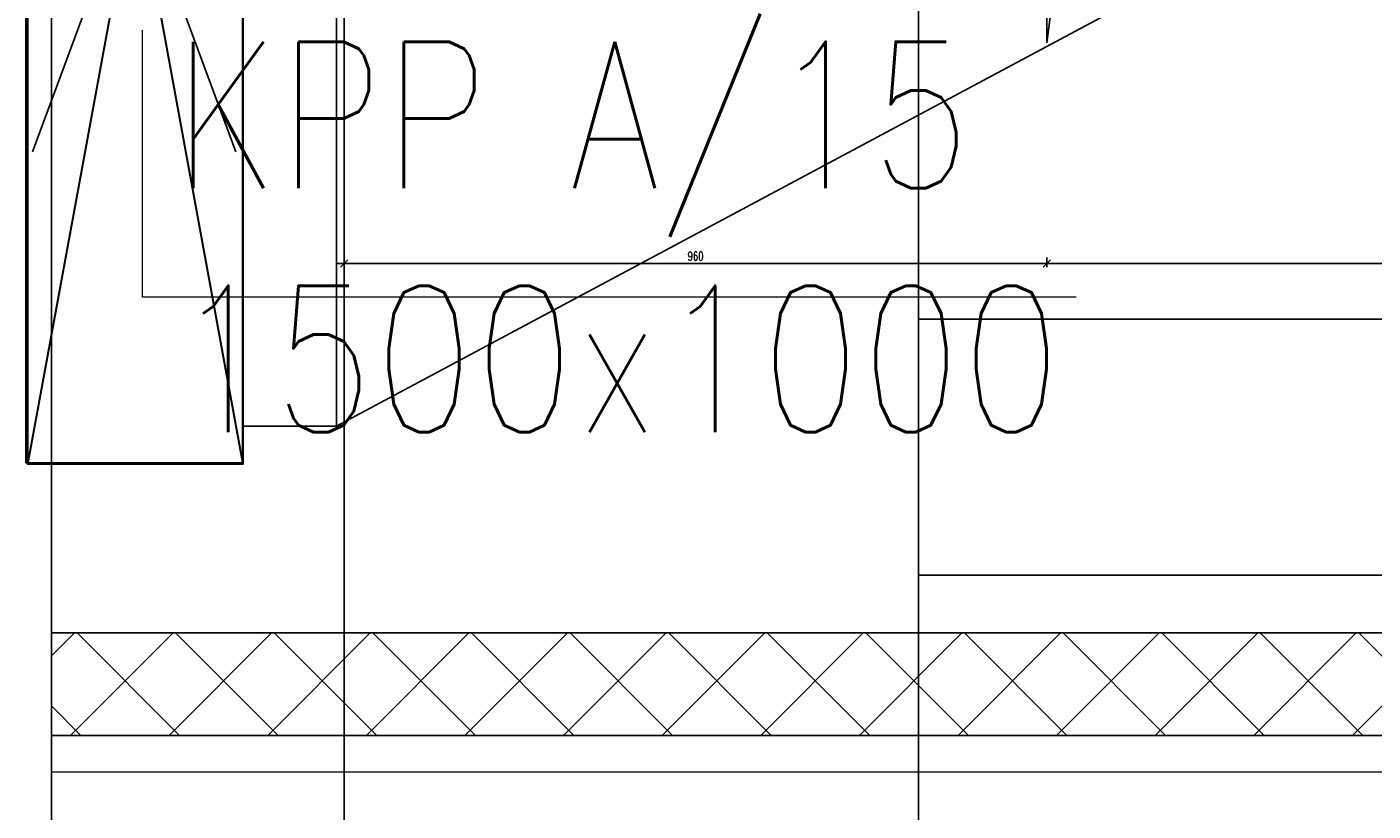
# Model space of a CAD drawing. Header units: centimetres. Extents: x -149939 to 48626, y -46000 to 152985.
# Tile 91 of 256: x -58973 to -57134, y 74507 to 75578. Entities that reach past the tile are written whole.
import ezdxf

# ---------------------------------------------------------------- set-up
doc = ezdxf.new("R2010")
doc.units = ezdxf.units.CM
doc.header["$LTSCALE"] = 50
doc.header["$PDMODE"] = 35
doc.header["$PDSIZE"] = 0.1
for name, pattern in [('CADVENT_HIDDEN', [0.8, 0.25, -0.55]), ('Kondygnacja  -0_5$0$HIDDEN', [9.525, 6.35, -3.175]), ('Kondygnacja  -0_5$0$HIDDEN2', [4.7625, 3.175, -1.5875]), ('Kondygnacja  -0_5$0$HIDDENX2', [19.05, 12.7, -6.35]), ('Osie rzutów$0$DASHDOT2', [12.7, 6.35, -3.175, 0, -3.175])]:
    doc.linetypes.add(name, pattern=pattern)
doc.layers.get('0').update_dxf_attribs({"color": 8})
doc.layers.get('DEFPOINTS').update_dxf_attribs({"color": 8})
for name, color, linetype in [('bgde-wywiewEXP', 5, 'Continuous'), ('bgde-wywiewHIDDEN', 7, 'Continuous'), ('Kondygnacja  -0_5$0$ARCH_GK', 8, 'Continuous'), ('Kondygnacja  -0_5$0$ARCH_KONSTR_POWYŻEJ RZUTU', 8, 'Kondygnacja  -0_5$0$HIDDEN'), ('Kondygnacja  -0_5$0$ARCH_KONSTR_POWYŻEJ RZUTU_IST', 8, 'Kondygnacja  -0_5$0$HIDDEN2'), ('Kondygnacja  -0_5$0$ARCH_MUROWANE_IST', 8, 'Continuous'), ('Kondygnacja  -0_5$0$ARCH_STROP', 8, 'Continuous'), ('Osie rzutów$0$ARCH_INFO_OSIE_IST', 8, 'Osie rzutów$0$DASHDOT2'), ('Osie rzutów$0$ARCH_INFO_OSIE_OPISY_IST', 8, 'Continuous')]:
    doc.layers.add(name, color=color, linetype=linetype)
for name, color, linetype, lineweight in [('bgde_klapy opis', 250, 'Continuous', 20), ('bgde_klapy p.poż.', 240, 'Continuous', 30), ('Kondygnacja  -0_5$0$ARCH_INFO_WYMIARY', 8, 'Continuous', 9), ('Kondygnacja  -0_5$0$ARCH_WIDOK', 8, 'Continuous', 13)]:
    doc.layers.add(name, color=color, linetype=linetype, lineweight=lineweight)
doc.styles.add('Kondygnacja  -0_5$0$Romans', font='Romans.shx', dxfattribs={"width": 0.7})
doc.styles.add('st rom', font='Romans.shx', dxfattribs={"width": 0.8})
doc.dimstyles.new('Kondygnacja  -0_5$0$Wymiary 1-100', dxfattribs={"dimtxt": 12, "dimasz": 10, "dimexe": 5, "dimexo": 0, "dimgap": 4, "dimtad": 1, "dimrnd": 0.5, "dimzin": 12, "dimdsep": 46, "dimtxsty": 'Kondygnacja  -0_5$0$Romans', "dimblk": 'Kondygnacja  -0_5$0$_Oblique', "dimcen": 10, "dimdle": 10, "dimclrt": 55, "dimazin": 0, "dimtfac": 1, "dimtmove": 1, "dimatfit": 3, "dimfxl": 8, "dimfxlon": 1, "dimtolj": 1, "dimtzin": 0, "dimarcsym": 0})

# ---------------------------------------------------------------- blocks, each defined once
blk = doc.blocks.new('Osie rzutów')
at = {"layer": 'Osie rzutów$0$ARCH_INFO_OSIE_IST', "ltscale": 10}
blk.add_line((6260, 12510), (6260, 4623.26), dxfattribs=at)
blk = doc.blocks.new('Kondygnacja  -0_5$0$_Oblique')
at = {"color": 0, "linetype": 'ByBlock', "lineweight": -2}
blk.add_line((-0.5, -0.5), (0.5, 0.5), dxfattribs=at)
blk = doc.blocks.new('*D123')
at = {"layer": 'DEFPOINTS', "color": 0}
for p in [(-57580, 75556.5), (-55780, 75555.6), (-57580, 75255)]:
    blk.add_point(p, dxfattribs=at)
at = {"layer": 'Kondygnacja  -0_5$0$ARCH_INFO_WYMIARY', "color": 0, "lineweight": -2}
for p, q in [((-55770, 75255), (-57590, 75255)), ((-57580, 75263), (-57580, 75250)), ((-55780, 75263), (-55780, 75250))]:
    blk.add_line(p, q, dxfattribs=at)
at = {"layer": 'Kondygnacja  -0_5$0$ARCH_INFO_WYMIARY', "color": 0, "linetype": 'ByBlock', "lineweight": -2, "xscale": 10, "yscale": 10, "zscale": 10, "rotation": 180}
blk.add_blockref('Kondygnacja  -0_5$0$_Oblique', (-57580, 75255), dxfattribs=at)
at = {"layer": 'Kondygnacja  -0_5$0$ARCH_INFO_WYMIARY', "color": 0, "linetype": 'ByBlock', "lineweight": -2, "xscale": 10, "yscale": 10, "zscale": 10}
blk.add_blockref('Kondygnacja  -0_5$0$_Oblique', (-55780, 75255), dxfattribs=at)
at = {"layer": 'Kondygnacja  -0_5$0$ARCH_INFO_WYMIARY', "color": 55, "insert": (-56680, 75265), "char_height": 12, "attachment_point": 5, "style": 'Kondygnacja  -0_5$0$Romans'}
blk.add_mtext('\\A1;1800', dxfattribs=at)
blk = doc.blocks.new('*D130')
at = {"layer": 'DEFPOINTS', "color": 0}
for p in [(-58540, 75556.5), (-57580, 75555.6), (-58540, 75255)]:
    blk.add_point(p, dxfattribs=at)
at = {"layer": 'Kondygnacja  -0_5$0$ARCH_INFO_WYMIARY', "color": 0, "lineweight": -2}
for p, q in [((-57570, 75255), (-58550, 75255)), ((-58540, 75263), (-58540, 75250)), ((-57580, 75263), (-57580, 75250))]:
    blk.add_line(p, q, dxfattribs=at)
at = {"layer": 'Kondygnacja  -0_5$0$ARCH_INFO_WYMIARY', "color": 0, "linetype": 'ByBlock', "lineweight": -2, "xscale": 10, "yscale": 10, "zscale": 10, "rotation": 180}
blk.add_blockref('Kondygnacja  -0_5$0$_Oblique', (-58540, 75255), dxfattribs=at)
at = {"layer": 'Kondygnacja  -0_5$0$ARCH_INFO_WYMIARY', "color": 0, "linetype": 'ByBlock', "lineweight": -2, "xscale": 10, "yscale": 10, "zscale": 10}
blk.add_blockref('Kondygnacja  -0_5$0$_Oblique', (-57580, 75255), dxfattribs=at)
at = {"layer": 'Kondygnacja  -0_5$0$ARCH_INFO_WYMIARY', "color": 55, "insert": (-58060, 75265), "char_height": 12, "attachment_point": 5, "style": 'Kondygnacja  -0_5$0$Romans'}
blk.add_mtext('\\A1;960', dxfattribs=at)
blk = doc.blocks.new('Kondygnacja  -0_5$0$konstrukcja istniejąca -0.5')
at = {"layer": 'Kondygnacja  -0_5$0$ARCH_KONSTR_POWYŻEJ RZUTU_IST', "ltscale": 10}
blk.add_line((6288.46, 4975), (6288.46, 12225), dxfattribs=at)
for points in [[(6338.46, 12175), (6338.46, 11025)], [(7382, 11982.89), (6338.46, 11982.89), (6338.46, 12017.89), (7382, 12017.89)]]:
    blk.add_lwpolyline(points, dxfattribs=at)

msp = doc.modelspace()

# ---------------------------------------------------------------- hatches: boundary and pattern name
at = {"layer": 'Kondygnacja  -0_5$0$ARCH_GK', "linetype": 'Continuous'}
h = msp.add_hatch(dxfattribs=at)
h.set_pattern_fill('ANSI37', color=256, scale=30, style=0)
h.set_pattern_definition([(45, (-121140, -45000), (-67.35192, 67.35192), []), (135, (-121140, -45000), (-67.35192, -67.35192), [])])
h.paths.add_polyline_path([(-58940, 74750), (-58940, 74610), (-56430, 74610), (-56355, 74644.167), (-56355, 74750)], flags=0)
h.paths.add_polyline_path([(-56355, 74750), (-56355, 74644.167), (-56280, 74610), (-9802.153, 74610), (-9744.163, 74750)], flags=0)

# ---------------------------------------------------------------- linework, layer by layer
at = {"layer": 'bgde-wywiewEXP', "linetype": 'Continuous'}
for points in [[(-58550.758, 76532.419), (-57429.379, 76632.419), (-57429.379, 75632.419), (-57429.379, 76632.419), (-55853.281, 76632.419), (-55853.281, 75632.419), (-57429.379, 75632.419), (-58550.758, 75032.419)], [(-58678.911, 76532.419), (-58550.758, 76532.419), (-58550.759, 75032.419)], [(-58550.758, 76532.419), (-58550.758, 75032.419), (-57429.379, 75632.419)], [(-58678.912, 75032.419), (-58550.758, 75032.419), (-58550.758, 75481.017)], [(-58678.912, 74982.419), (-58678.912, 74982.419), (-58678.912, 75032.419)]]:
    msp.add_lwpolyline(points, dxfattribs=at)
msp.add_lwpolyline([(-58974.912, 74982.419), (-58974.911, 76582.419), (-58678.911, 76582.419), (-58678.912, 74982.419)], close=True, dxfattribs=at)
at = {"layer": 'bgde-wywiewHIDDEN', "linetype": 'CADVENT_HIDDEN'}
for points in [[(-58678.912, 75032.419), (-58678.911, 76532.419)], [(-58678.912, 75032.419), (-58678.911, 76532.419)], [(-58550.758, 75481.017), (-58550.758, 76532.419), (-58550.758, 76532.419)]]:
    msp.add_lwpolyline(points, dxfattribs=at)
at = {"layer": 'bgde-wywiewHIDDEN'}
for points in [[(-58965.715, 75407.274), (-58688.108, 76157.564)], [(-58965.715, 76157.564), (-58688.108, 75407.274)]]:
    msp.add_lwpolyline(points, dxfattribs=at)
at = {"layer": 'bgde_klapy opis'}
for p, q in [((-58815.734, 75209.027), (-58815.734, 75573.836)), ((-57540.078, 75209.027), (-58815.734, 75209.027))]:
    msp.add_line(p, q, dxfattribs=at)
at = {"layer": 'bgde_klapy p.poż.'}
for p, q in [((-58971.99, 76582.763), (-58678.322, 74980.637)), ((-58971.99, 74980.637), (-58678.322, 76582.763))]:
    msp.add_line(p, q, dxfattribs=at)
msp.add_lwpolyline([(-58971.99, 76582.763), (-58678.322, 76582.763), (-58678.322, 74980.637), (-58971.99, 74980.637)], close=True, dxfattribs=at)
at = {"layer": 'Kondygnacja  -0_5$0$ARCH_GK', "linetype": 'Continuous'}
for p, q in [((-58940, 74750), (-9744.163, 74750)), ((-58940, 74750), (-58940, 74610)), ((-58940, 74610), (-56430, 74610))]:
    msp.add_line(p, q, dxfattribs=at)
at = {"layer": 'Kondygnacja  -0_5$0$ARCH_MUROWANE_IST', "ltscale": 4}
msp.add_line((-58940, 76800), (-58940, 72420), dxfattribs=at)
at = {"layer": 'Kondygnacja  -0_5$0$ARCH_STROP', "linetype": 'Kondygnacja  -0_5$0$HIDDENX2', "ltscale": 2, "elevation": -1599.98}
msp.add_lwpolyline([(-57580.033, 76706.544), (-55780.033, 76706.544), (-55780.033, 75556.544), (-57580.033, 75556.544)], close=True, dxfattribs=at)
msp.add_lwpolyline([(-57580.033, 75556.544), (-57452.653, 76533.708), (-55780.033, 76706.544)], dxfattribs=at)
at = {"layer": 'Kondygnacja  -0_5$0$ARCH_WIDOK'}
msp.add_lwpolyline([(-58940, 74560), (-56430, 74560)], dxfattribs=at)

# ---------------------------------------------------------------- block references
at = {"layer": 'Kondygnacja  -0_5$0$ARCH_KONSTR_POWYŻEJ RZUTU', "xscale": 10, "yscale": 10, "zscale": 10}
msp.add_blockref('Kondygnacja  -0_5$0$konstrukcja istniejąca -0.5', (-121140, -45000), dxfattribs=at)
at = {"layer": 'Osie rzutów$0$ARCH_INFO_OSIE_OPISY_IST', "color": 30, "xscale": 10, "yscale": 10, "zscale": 10}
msp.add_blockref('Osie rzutów', (-121140, -45000), dxfattribs=at)

# ---------------------------------------------------------------- texts
at = {"layer": 'bgde_klapy opis', "insert": (-58773.871, 75557.906), "char_height": 200, "width": 1476.47058, "attachment_point": 1, "style": 'st rom'}
msp.add_mtext('KPP A/15\\P1500x1000', dxfattribs=at)

# ---------------------------------------------------------------- dimensions: what is measured, and where the dimension line sits
at = {"layer": 'Kondygnacja  -0_5$0$ARCH_INFO_WYMIARY'}
for base, p1, p2, picture, middle in [((-58540, 75254.972), (-57580.033, 75555.645), (-58540, 75556.544), '*D130', (-58060.016, 75254.972)), ((-57580.033, 75254.972), (-55780.033, 75555.645), (-57580.033, 75556.544, -1599.98), '*D123', (-56680.033, 75254.972))]:
    dim = msp.add_linear_dim(base=base, p1=p1, p2=p2, dimstyle='Kondygnacja  -0_5$0$Wymiary 1-100', dxfattribs=at)
    dim.commit()
    dim.dimension.update_dxf_attribs({"geometry": picture, "text_midpoint": middle, "dimtype": 160})

doc.saveas('drawing.dxf')
